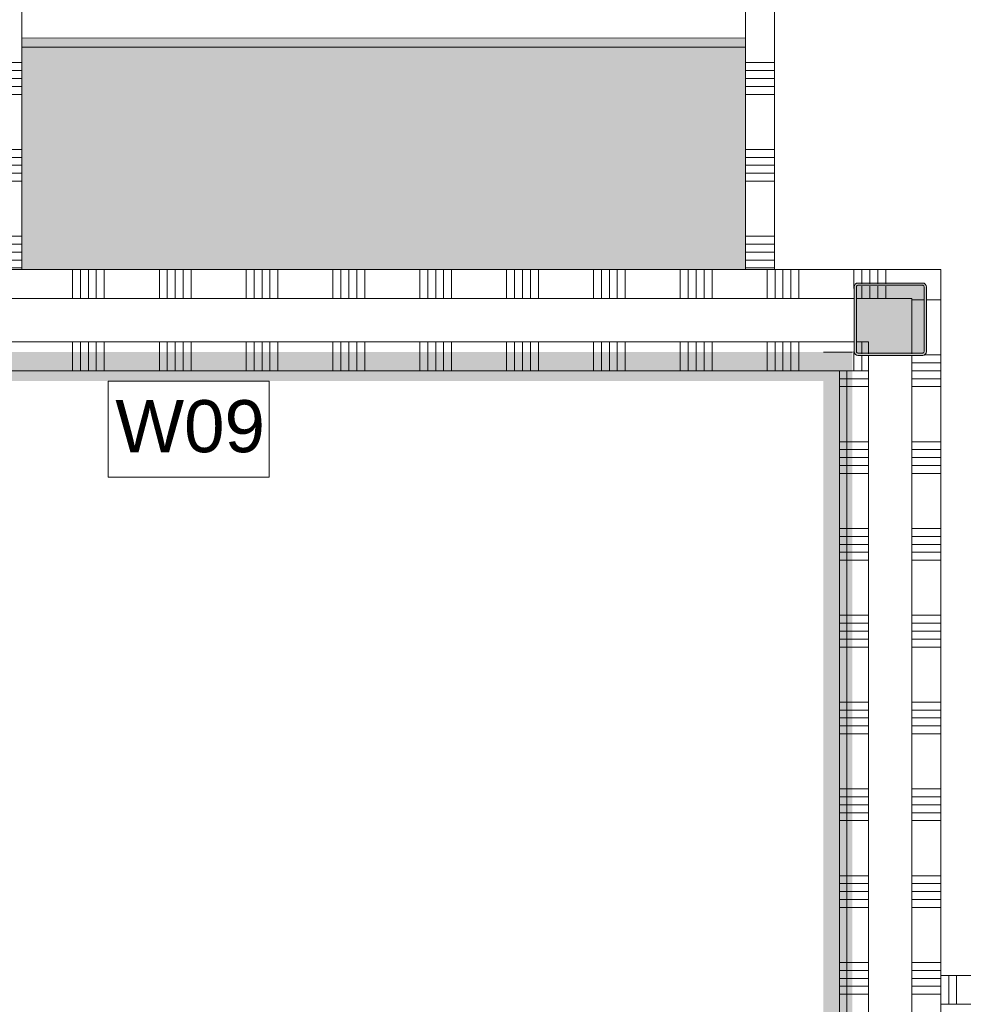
# Model space of a CAD drawing. Header units: millimetres. Extents: x -850 to 154668, y -80411 to 71019.
# Tile 155 of 236: x 39418 to 42678, y 36455 to 39858. Entities that reach past the tile are written whole.
import ezdxf

# ---------------------------------------------------------------- set-up
doc = ezdxf.new("R2010")
doc.units = ezdxf.units.MM
doc.header["$MEASUREMENT"] = 0
for name, color, linetype in [('Info Wandafwerking aanduiding', 7, 'Continuous'), ('New_22 NC Binnenwanden', 7, 'Continuous'), ('New_22 NC Binnenwanden Doorsnede-arcering', 7, 'Continuous'), ('New_22 NC Binnenwanden Laagscheidingslijnen', 7, 'Continuous'), ('New_23 Vloeren', 7, 'Continuous'), ('New_72 Vaste Inrichting', 7, 'Continuous'), ('New_72 Vaste Inrichting Afdek-arcering', 7, 'Continuous'), ('New_Info Wandafwerking aanduiding', 7, 'Continuous'), ('New_Info Wandafwerking aanduiding Doorsnede-arcering', 7, 'Continuous'), ('New_Z Ruimtefuncties Zone omranding', 7, 'Continuous'), ('S-COLS-____-OTLN.RVT S', 7, 'Continuous'), ('S-COLS-____-OTLN.RVT S 2D arcering', 7, 'Continuous')]:
    doc.layers.add(name, color=color, linetype=linetype)
doc.styles.add('GENERATED_STYLE_1', font='arial.ttf')

# ---------------------------------------------------------------- blocks, each defined once
blk = doc.blocks.new('Slab_1_1', base_point=(0, 17060))
at = {"layer": 'New_23 Vloeren', "color": 7, "linetype": 'Continuous', "lineweight": 0, "flags": 128}
blk.add_lwpolyline([(0, 17060), (25600, 17060), (25600, 17539.8), (30060, 17539.8), (30060, 0), (44257.3, 0), (99110, 0), (99110, 26125), (78570.2, 26125), (78570.2, 30220), (61804.1, 30220), (61804.1, 33195.8), (50070.2, 33195.8), (50070.2, 36555.1), (42600, 36555.1), (42600, 38994.9), (31200.9, 38994.9), (31200.9, 49880), (25600, 49880), (25600, 70460), (0, 70460)], close=True, dxfattribs=at)
blk = doc.blocks.new('Slab_3_1', base_point=(31200.9, 49880))
at = {"layer": 'New_23 Vloeren', "color": 7, "linetype": 'Continuous', "lineweight": 0, "flags": 128}
blk.add_lwpolyline([(31200.9, 49880), (31200.9, 38994.9), (42600, 38994.9), (42600, 36555.1), (50070.2, 36555.1), (50070.2, 33195.8), (61804.1, 33195.8), (61804.1, 53915), (31400.3, 53915), (31400.3, 49880)], close=True, dxfattribs=at)
blk = doc.blocks.new('Wall_44_1', base_point=(39426.4, 39794.9))
at = {"layer": 'New_22 NC Binnenwanden', "color": 8, "linetype": 'Continuous', "lineweight": 0, "true_color": 0x778488, "flags": 128}
for points in [[(41925.3, 39794.7), (39426.4, 39794.9)], [(39426.4, 39762.9), (41925.3, 39762.7)]]:
    blk.add_lwpolyline(points, dxfattribs=at)
blk = doc.blocks.new('*X702')
at = {"layer": 'New_22 NC Binnenwanden Doorsnede-arcering', "color": 254, "linetype": 'Continuous', "lineweight": 0, "true_color": 0xe9ebeb}
for p, q in [((42350, 38644.6), (42250, 38644.6)), ((42350, 38617.2), (42250, 38617.2)), ((42350, 38589.8), (42250, 38589.8)), ((42350, 38399.5), (42250, 38399.5)), ((42350, 38372.1), (42250, 38372.1)), ((42350, 38344.6), (42250, 38344.6)), ((42350, 38317.2), (42250, 38317.2)), ((42350, 38289.8), (42250, 38289.8)), ((42350, 38099.5), (42250, 38099.5)), ((42350, 38072.1), (42250, 38072.1)), ((42350, 38044.6), (42250, 38044.6)), ((42350, 38017.2), (42250, 38017.2)), ((42350, 37989.8), (42250, 37989.8)), ((42350, 37799.5), (42250, 37799.5)), ((42350, 37772.1), (42250, 37772.1)), ((42350, 37744.6), (42250, 37744.6)), ((42350, 37717.2), (42250, 37717.2)), ((42350, 37689.8), (42250, 37689.8)), ((42350, 37499.5), (42250, 37499.5)), ((42350, 37472.1), (42250, 37472.1)), ((42350, 37444.6), (42250, 37444.6)), ((42350, 37417.2), (42250, 37417.2)), ((42350, 37389.8), (42250, 37389.8)), ((42350, 37199.5), (42250, 37199.5)), ((42350, 37172.1), (42250, 37172.1)), ((42350, 37144.6), (42250, 37144.6)), ((42350, 37117.2), (42250, 37117.2)), ((42350, 37089.8), (42250, 37089.8)), ((42350, 36899.5), (42250, 36899.5)), ((42350, 36872.1), (42250, 36872.1)), ((42350, 36844.6), (42250, 36844.6)), ((42350, 36817.2), (42250, 36817.2)), ((42350, 36789.8), (42250, 36789.8)), ((42350, 36599.5), (42250, 36599.5)), ((42350, 36572.1), (42250, 36572.1)), ((42350, 36544.6), (42250, 36544.6)), ((42350, 36517.2), (42250, 36517.2)), ((42350, 36489.8), (42250, 36489.8))]:
    blk.add_line(p, q, dxfattribs=at)
blk = doc.blocks.new('*X706')
at = {"layer": 'New_22 NC Binnenwanden Doorsnede-arcering', "color": 254, "linetype": 'Continuous', "lineweight": 0, "true_color": 0xe9ebeb}
for p, q in [((42600, 38889.8), (42550, 38889.8)), ((42600, 38699.5), (42544.8, 38699.5)), ((42600, 38672.1), (42500, 38672.1)), ((42600, 38644.6), (42500, 38644.6)), ((42600, 38617.2), (42500, 38617.2)), ((42600, 38589.8), (42500, 38589.8)), ((42600, 38399.5), (42500, 38399.5)), ((42600, 38372.1), (42500, 38372.1)), ((42600, 38344.6), (42500, 38344.6)), ((42600, 38317.2), (42500, 38317.2)), ((42600, 38289.8), (42500, 38289.8)), ((42600, 38099.5), (42500, 38099.5)), ((42600, 38072.1), (42500, 38072.1)), ((42600, 38044.6), (42500, 38044.6)), ((42600, 38017.2), (42500, 38017.2)), ((42600, 37989.8), (42500, 37989.8)), ((42600, 37799.5), (42500, 37799.5)), ((42600, 37772.1), (42500, 37772.1)), ((42600, 37744.6), (42500, 37744.6)), ((42600, 37717.2), (42500, 37717.2)), ((42600, 37689.8), (42500, 37689.8)), ((42600, 37499.5), (42500, 37499.5)), ((42600, 37472.1), (42500, 37472.1)), ((42600, 37444.6), (42500, 37444.6)), ((42600, 37417.2), (42500, 37417.2)), ((42600, 37389.8), (42500, 37389.8)), ((42600, 37199.5), (42500, 37199.5)), ((42600, 37172.1), (42500, 37172.1)), ((42600, 37144.6), (42500, 37144.6)), ((42600, 37117.2), (42500, 37117.2)), ((42600, 37089.8), (42500, 37089.8)), ((42600, 36899.5), (42500, 36899.5)), ((42600, 36872.1), (42500, 36872.1)), ((42600, 36844.6), (42500, 36844.6)), ((42600, 36817.2), (42500, 36817.2)), ((42600, 36789.8), (42500, 36789.8)), ((42600, 36599.5), (42500, 36599.5)), ((42600, 36572.1), (42500, 36572.1)), ((42600, 36544.6), (42500, 36544.6)), ((42600, 36517.2), (42500, 36517.2)), ((42600, 36489.8), (42500, 36489.8))]:
    blk.add_line(p, q, dxfattribs=at)
blk = doc.blocks.new('*X707')
at = {"layer": 'New_22 NC Binnenwanden Doorsnede-arcering', "color": 254, "linetype": 'Continuous', "lineweight": 0, "true_color": 0xe9ebeb}
blk.add_line((42542, 38889.8), (42500, 38889.8), dxfattribs=at)
blk = doc.blocks.new('Wall_161_1', base_point=(42425, 38819.9))
at = {"layer": 'New_22 NC Binnenwanden', "color": 8, "linetype": 'Continuous', "lineweight": 0, "true_color": 0x778488, "flags": 128}
for points in [[(42600, 34989.4), (42600, 38894.9)], [(42250, 38644.9), (42250, 34989.4)]]:
    blk.add_lwpolyline(points, dxfattribs=at)
at = {"layer": 'New_22 NC Binnenwanden Laagscheidingslijnen', "color": 8, "linetype": 'Continuous', "lineweight": 0, "true_color": 0x778488}
for p, q in [((42500, 38744.9), (42500, 38894.9)), ((42350, 38703), (42350, 38744.9)), ((42500, 38703), (42500, 38744.9)), ((42350, 38644.9), (42350, 38695)), ((42500, 34989.4), (42500, 38695)), ((42350, 38644.9), (42350, 34989.4))]:
    blk.add_line(p, q, dxfattribs=at)
at = {"layer": 'New_22 NC Binnenwanden', "color": 8, "lineweight": 0, "true_color": 0x778488}
for name in ['*X706', '*X707', '*X702']:
    blk.add_blockref(name, (0, 0), dxfattribs=at)
blk = doc.blocks.new('Slab_11_1', base_point=(39425.4, 38994.9))
at = {"layer": 'New_72 Vaste Inrichting Afdek-arcering', "linetype": 'Continuous', "lineweight": 0, "true_color": 0xffffff}
blk.add_hatch(color=7, dxfattribs=at).paths.add_polyline_path([(39425.4, 38994.9), (41925.3, 38994.7), (41925.3, 39794.7), (39425.4, 39794.9)])
at = {"layer": 'New_72 Vaste Inrichting', "color": 146, "linetype": 'Continuous', "lineweight": 0, "true_color": 0x1c6b76, "flags": 128}
blk.add_lwpolyline([(39425.4, 38994.9), (41925.3, 38994.7), (41925.3, 39794.7), (39425.4, 39794.9)], close=True, dxfattribs=at)
blk = doc.blocks.new('*X1380')
at = {"layer": 'New_22 NC Binnenwanden Doorsnede-arcering', "color": 254, "linetype": 'Continuous', "lineweight": 0, "true_color": 0xe9ebeb}
for p, q in [((39600, 38744.9), (39600, 38644.9)), ((39627.4, 38744.9), (39627.4, 38644.9)), ((39654.9, 38744.9), (39654.9, 38644.9)), ((39682.3, 38744.9), (39682.3, 38644.9)), ((39709.7, 38744.9), (39709.7, 38644.9)), ((39900, 38744.9), (39900, 38644.9)), ((39927.4, 38744.9), (39927.4, 38644.9)), ((39954.9, 38744.9), (39954.9, 38644.9)), ((39982.3, 38744.9), (39982.3, 38644.9)), ((40009.7, 38744.9), (40009.7, 38644.9)), ((40200, 38744.9), (40200, 38644.9)), ((40227.4, 38744.9), (40227.4, 38644.9)), ((40254.9, 38744.9), (40254.9, 38644.9)), ((40282.3, 38744.9), (40282.3, 38644.9)), ((40309.7, 38744.9), (40309.7, 38644.9)), ((40500, 38744.9), (40500, 38644.9)), ((40527.4, 38744.9), (40527.4, 38644.9)), ((40554.9, 38744.9), (40554.9, 38644.9)), ((40582.3, 38744.9), (40582.3, 38644.9)), ((40609.7, 38744.9), (40609.7, 38644.9)), ((40800, 38744.9), (40800, 38644.9)), ((40827.4, 38744.9), (40827.4, 38644.9)), ((40854.9, 38744.9), (40854.9, 38644.9)), ((40882.3, 38744.9), (40882.3, 38644.9)), ((40909.7, 38744.9), (40909.7, 38644.9)), ((41100, 38744.9), (41100, 38644.9)), ((41127.4, 38744.9), (41127.4, 38644.9)), ((41154.9, 38744.9), (41154.9, 38644.9)), ((41182.3, 38744.9), (41182.3, 38644.9)), ((41209.7, 38744.9), (41209.7, 38644.9)), ((41400, 38744.9), (41400, 38644.9)), ((41427.4, 38744.9), (41427.4, 38644.9)), ((41454.9, 38744.9), (41454.9, 38644.9)), ((41482.3, 38744.9), (41482.3, 38644.9)), ((41509.7, 38744.9), (41509.7, 38644.9)), ((41700, 38744.9), (41700, 38644.9)), ((41727.4, 38744.9), (41727.4, 38644.9)), ((41754.9, 38744.9), (41754.9, 38644.9)), ((41782.3, 38744.9), (41782.3, 38644.9)), ((41809.7, 38744.9), (41809.7, 38644.9)), ((42000, 38744.9), (42000, 38644.9)), ((42027.4, 38744.9), (42027.4, 38644.9)), ((42054.9, 38744.9), (42054.9, 38644.9)), ((42082.3, 38744.9), (42082.3, 38644.9)), ((42109.7, 38744.9), (42109.7, 38644.9))]:
    blk.add_line(p, q, dxfattribs=at)
blk = doc.blocks.new('*X1384')
at = {"layer": 'New_22 NC Binnenwanden Doorsnede-arcering', "color": 254, "linetype": 'Continuous', "lineweight": 0, "true_color": 0xe9ebeb}
blk.add_line((42300, 38711), (42300, 38694.9), dxfattribs=at)
blk = doc.blocks.new('*X1385')
at = {"layer": 'New_22 NC Binnenwanden Doorsnede-arcering', "color": 254, "linetype": 'Continuous', "lineweight": 0, "true_color": 0xe9ebeb}
blk.add_line((42327.4, 38744.9), (42327.4, 38722.4), dxfattribs=at)
blk = doc.blocks.new('*X1386')
at = {"layer": 'New_22 NC Binnenwanden Doorsnede-arcering', "color": 254, "linetype": 'Continuous', "lineweight": 0, "true_color": 0xe9ebeb}
for p, q in [((39600, 38994.9), (39600, 38894.9)), ((39627.4, 38994.9), (39627.4, 38894.9)), ((39654.9, 38994.9), (39654.9, 38894.9)), ((39682.3, 38994.9), (39682.3, 38894.9)), ((39709.7, 38994.9), (39709.7, 38894.9)), ((39900, 38994.9), (39900, 38894.9)), ((39927.4, 38994.9), (39927.4, 38894.9)), ((39954.9, 38994.9), (39954.9, 38894.9)), ((39982.3, 38994.9), (39982.3, 38894.9)), ((40009.7, 38994.9), (40009.7, 38894.9)), ((40200, 38994.9), (40200, 38894.9)), ((40227.4, 38994.9), (40227.4, 38894.9)), ((40254.9, 38994.9), (40254.9, 38894.9)), ((40282.3, 38994.9), (40282.3, 38894.9)), ((40309.7, 38994.9), (40309.7, 38894.9)), ((40500, 38994.9), (40500, 38894.9)), ((40527.4, 38994.9), (40527.4, 38894.9)), ((40554.9, 38994.9), (40554.9, 38894.9)), ((40582.3, 38994.9), (40582.3, 38894.9)), ((40609.7, 38994.9), (40609.7, 38894.9)), ((40800, 38994.9), (40800, 38894.9)), ((40827.4, 38994.9), (40827.4, 38894.9)), ((40854.9, 38994.9), (40854.9, 38894.9)), ((40882.3, 38994.9), (40882.3, 38894.9)), ((40909.7, 38994.9), (40909.7, 38894.9)), ((41100, 38994.9), (41100, 38894.9)), ((41127.4, 38994.9), (41127.4, 38894.9)), ((41154.9, 38994.9), (41154.9, 38894.9)), ((41182.3, 38994.9), (41182.3, 38894.9)), ((41209.7, 38994.9), (41209.7, 38894.9)), ((41400, 38994.9), (41400, 38894.9)), ((41427.4, 38994.9), (41427.4, 38894.9)), ((41454.9, 38994.9), (41454.9, 38894.9)), ((41482.3, 38994.9), (41482.3, 38894.9)), ((41509.7, 38994.9), (41509.7, 38894.9)), ((41700, 38994.9), (41700, 38894.9)), ((41727.4, 38994.9), (41727.4, 38894.9)), ((41754.9, 38994.9), (41754.9, 38894.9)), ((41782.3, 38994.9), (41782.3, 38894.9)), ((41809.7, 38994.9), (41809.7, 38894.9)), ((42000, 38994.9), (42000, 38894.9)), ((42027.4, 38994.9), (42027.4, 38894.9)), ((42054.9, 38994.9), (42054.9, 38894.9)), ((42082.3, 38994.9), (42082.3, 38894.9)), ((42109.7, 38994.9), (42109.7, 38894.9)), ((42300, 38994.9), (42300, 38929)), ((42327.4, 38994.9), (42327.4, 38945)), ((42354.9, 38994.9), (42354.9, 38945)), ((42382.3, 38994.9), (42382.3, 38945)), ((42409.7, 38994.9), (42409.7, 38945))]:
    blk.add_line(p, q, dxfattribs=at)
blk = doc.blocks.new('*X1388')
at = {"layer": 'New_22 NC Binnenwanden Doorsnede-arcering', "color": 254, "linetype": 'Continuous', "lineweight": 0, "true_color": 0xe9ebeb}
for p, q in [((42327.4, 38937), (42327.4, 38894.9)), ((42354.9, 38937), (42354.9, 38894.9)), ((42382.3, 38937), (42382.3, 38894.9)), ((42409.7, 38937), (42409.7, 38894.9))]:
    blk.add_line(p, q, dxfattribs=at)
blk = doc.blocks.new('*X1393')
at = {"layer": 'New_22 NC Binnenwanden Doorsnede-arcering', "color": 254, "linetype": 'Continuous', "lineweight": 0, "true_color": 0xe9ebeb}
for p, q in [((42300, 38694.9), (42300, 38644.9)), ((42327.4, 38695), (42327.4, 38644.9))]:
    blk.add_line(p, q, dxfattribs=at)
blk = doc.blocks.new('*X1394')
at = {"layer": 'New_22 NC Binnenwanden Doorsnede-arcering', "color": 254, "linetype": 'Continuous', "lineweight": 0, "true_color": 0xe9ebeb}
blk.add_line((42327.4, 38722.4), (42327.4, 38703), dxfattribs=at)
blk = doc.blocks.new('Wall_232_1', base_point=(31100.9, 38819.9))
at = {"layer": 'New_22 NC Binnenwanden', "color": 8, "linetype": 'Continuous', "lineweight": 0, "true_color": 0x778488, "flags": 128}
for points in [[(42600, 38994.9), (31100.9, 38994.9)], [(42600, 38994.9), (42600, 38894.9)], [(31100.9, 38644.9), (42250, 38644.9)]]:
    blk.add_lwpolyline(points, dxfattribs=at)
at = {"layer": 'New_22 NC Binnenwanden Laagscheidingslijnen', "color": 8, "linetype": 'Continuous', "lineweight": 0, "true_color": 0x778488}
for p, q in [((42300, 38894.9), (39050, 38894.9)), ((42350, 38894.9), (42308, 38894.9)), ((42500, 38894.9), (42350, 38894.9)), ((42500, 38744.9), (42500, 38894.9)), ((39050, 38744.9), (42300, 38744.9)), ((42308, 38744.9), (42350, 38744.9)), ((42350, 38703), (42350, 38744.9)), ((42350, 38644.9), (42350, 38695))]:
    blk.add_line(p, q, dxfattribs=at)
at = {"layer": 'New_22 NC Binnenwanden', "color": 8, "lineweight": 0, "true_color": 0x778488}
for name in ['*X1386', '*X1388', '*X1380', '*X1385', '*X1384', '*X1393', '*X1394']:
    blk.add_blockref(name, (0, 0), dxfattribs=at)
blk = doc.blocks.new('Column 66[66]_1', base_point=(0.5, 3))
at = {"layer": 'S-COLS-____-OTLN.RVT S 2D arcering', "linetype": 'Continuous', "lineweight": 0, "true_color": 0x778488}
h = blk.add_hatch(color=8, dxfattribs=at)
h.paths.add_polyline_path([(42300.5, 38711), (42301.5, 38706), (42304.3, 38701.8), (42308.5, 38699), (42313.5, 38698), (42537.5, 38698), (42542.5, 38699), (42546.7, 38701.8), (42549.5, 38706), (42550.5, 38711), (42550.5, 38935), (42549.5, 38939.9), (42546.7, 38944.2), (42542.5, 38947), (42537.5, 38948), (42313.5, 38948), (42308.5, 38947), (42304.3, 38944.2), (42301.5, 38939.9), (42300.5, 38935)])
h.paths.add_polyline_path([(42537.5, 38706), (42313.5, 38706), (42311.6, 38706.3), (42310, 38707.4), (42308.9, 38709), (42308.5, 38711), (42308.5, 38935), (42308.9, 38936.9), (42310, 38938.5), (42311.6, 38939.6), (42313.5, 38940), (42537.5, 38940), (42539.4, 38939.6), (42541.1, 38938.5), (42542.1, 38936.9), (42542.5, 38935), (42542.5, 38711), (42542.1, 38709), (42541.1, 38707.4), (42539.4, 38706.3)], flags=0)
blk.add_hatch(color=8, dxfattribs=at).paths.add_polyline_path([(42537.5, 38940), (42313.5, 38940), (42311.6, 38939.6), (42310, 38938.5), (42308.9, 38936.9), (42308.5, 38935), (42308.5, 38711), (42308.9, 38709), (42310, 38707.4), (42311.6, 38706.3), (42313.5, 38706), (42537.5, 38706), (42539.4, 38706.3), (42541.1, 38707.4), (42542.1, 38709), (42542.5, 38711), (42542.5, 38935), (42542.1, 38936.9), (42541.1, 38938.5), (42539.4, 38939.6)])
at = {"layer": 'S-COLS-____-OTLN.RVT S', "color": 1, "linetype": 'Continuous', "lineweight": 0}
for p, q in [((42301.5, 38939.9), (42300.5, 38935)), ((42300.5, 38935), (42300.5, 38711)), ((42304.3, 38944.2), (42301.5, 38939.9)), ((42308.5, 38947), (42304.3, 38944.2)), ((42313.5, 38948), (42308.5, 38947)), ((42308.5, 38935), (42308.9, 38936.9)), ((42308.5, 38711), (42308.5, 38935)), ((42308.9, 38936.9), (42310, 38938.5)), ((42310, 38938.5), (42311.6, 38939.6)), ((42311.6, 38939.6), (42313.5, 38940)), ((42537.5, 38948), (42313.5, 38948)), ((42313.5, 38940), (42537.5, 38940)), ((42542.5, 38947), (42537.5, 38948)), ((42537.5, 38940), (42539.4, 38939.6)), ((42539.4, 38939.6), (42541.1, 38938.5)), ((42541.1, 38938.5), (42542.1, 38936.9)), ((42542.1, 38936.9), (42542.5, 38935)), ((42546.7, 38944.2), (42542.5, 38947)), ((42542.5, 38935), (42542.5, 38711)), ((42549.5, 38939.9), (42546.7, 38944.2)), ((42550.5, 38935), (42549.5, 38939.9)), ((42550.5, 38711), (42550.5, 38935)), ((42300.5, 38711), (42301.5, 38706)), ((42301.5, 38706), (42304.3, 38701.8)), ((42304.3, 38701.8), (42308.5, 38699)), ((42308.9, 38709), (42308.5, 38711)), ((42308.5, 38699), (42313.5, 38698)), ((42310, 38707.4), (42308.9, 38709)), ((42311.6, 38706.3), (42310, 38707.4)), ((42313.5, 38706), (42311.6, 38706.3)), ((42537.5, 38706), (42313.5, 38706)), ((42313.5, 38698), (42537.5, 38698)), ((42539.4, 38706.3), (42537.5, 38706)), ((42537.5, 38698), (42542.5, 38699)), ((42541.1, 38707.4), (42539.4, 38706.3)), ((42542.1, 38709), (42541.1, 38707.4)), ((42542.5, 38711), (42542.1, 38709)), ((42542.5, 38699), (42546.7, 38701.8)), ((42546.7, 38701.8), (42549.5, 38706)), ((42549.5, 38706), (42550.5, 38711))]:
    blk.add_line(p, q, dxfattribs=at)
blk = doc.blocks.new('*X3053')
at = {"layer": 'New_22 NC Binnenwanden Doorsnede-arcering', "color": 254, "linetype": 'Continuous', "lineweight": 0, "true_color": 0xe9ebeb}
for p, q in [((42600, 36555.1), (42600, 36455.1)), ((42627.4, 36555.1), (42627.4, 36455.1)), ((42654.9, 36555.1), (42654.9, 36455.1))]:
    blk.add_line(p, q, dxfattribs=at)
blk = doc.blocks.new('Wall_643_1', base_point=(42600, 36455.1))
at = {"layer": 'New_22 NC Binnenwanden', "color": 8, "linetype": 'Continuous', "lineweight": 0, "true_color": 0x778488, "flags": 128}
for points in [[(49970.4, 36555.1), (42600, 36555.1)], [(42600, 36455.1), (42600, 36555.1)], [(42600, 36455.1), (45375.4, 36455.1)]]:
    blk.add_lwpolyline(points, dxfattribs=at)
at = {"layer": 'New_22 NC Binnenwanden', "color": 8, "lineweight": 0, "true_color": 0x778488}
blk.add_blockref('*X3053', (0, 0), dxfattribs=at)
blk = doc.blocks.new('*X3110')
at = {"layer": 'New_22 NC Binnenwanden Doorsnede-arcering', "color": 254, "linetype": 'Continuous', "lineweight": 0, "true_color": 0xe9ebeb}
for p, q in [((39325.4, 42082.3), (39425.4, 42082.3)), ((39325.4, 42054.9), (39425.4, 42054.9)), ((39325.4, 42027.4), (39425.4, 42027.4)), ((39325.4, 42000), (39425.4, 42000)), ((39325.4, 41809.7), (39425.4, 41809.7)), ((39325.4, 41782.3), (39425.4, 41782.3)), ((39325.4, 41754.9), (39425.4, 41754.9)), ((39325.4, 41727.4), (39425.4, 41727.4)), ((39325.4, 41700), (39425.4, 41700)), ((39325.4, 41509.7), (39425.4, 41509.7)), ((39325.4, 41482.3), (39425.4, 41482.3)), ((39325.4, 41454.9), (39425.4, 41454.9)), ((39325.4, 41427.4), (39425.4, 41427.4)), ((39325.4, 41400), (39425.4, 41400)), ((39325.4, 41209.7), (39425.4, 41209.7)), ((39325.4, 41182.3), (39425.4, 41182.3)), ((39325.4, 41154.9), (39425.4, 41154.9)), ((39325.4, 41127.4), (39425.4, 41127.4)), ((39325.4, 41100), (39425.4, 41100)), ((39325.4, 40909.7), (39425.4, 40909.7)), ((39325.4, 40882.3), (39425.4, 40882.3)), ((39325.4, 40854.9), (39425.4, 40854.9)), ((39325.4, 40827.4), (39425.4, 40827.4)), ((39325.4, 40800), (39425.4, 40800)), ((39325.4, 40609.7), (39425.4, 40609.7)), ((39325.4, 40582.3), (39425.4, 40582.3)), ((39325.4, 40554.9), (39425.4, 40554.9)), ((39325.4, 40527.4), (39425.4, 40527.4)), ((39325.4, 40500), (39425.4, 40500)), ((39325.4, 40309.7), (39425.4, 40309.7)), ((39325.4, 40282.3), (39425.4, 40282.3)), ((39325.4, 40254.9), (39425.4, 40254.9)), ((39325.4, 40227.4), (39425.4, 40227.4)), ((39325.4, 40200), (39425.4, 40200)), ((39325.4, 40009.7), (39425.4, 40009.7)), ((39325.4, 39982.3), (39425.4, 39982.3)), ((39325.4, 39954.9), (39425.4, 39954.9)), ((39325.4, 39927.4), (39425.4, 39927.4)), ((39325.4, 39900), (39425.4, 39900)), ((39325.4, 39709.7), (39425.4, 39709.7)), ((39325.4, 39682.3), (39425.4, 39682.3)), ((39325.4, 39654.9), (39425.4, 39654.9)), ((39325.4, 39627.4), (39425.4, 39627.4)), ((39325.4, 39600), (39425.4, 39600)), ((39325.4, 39409.7), (39425.4, 39409.7)), ((39325.4, 39382.3), (39425.4, 39382.3)), ((39325.4, 39354.9), (39425.4, 39354.9)), ((39325.4, 39327.4), (39425.4, 39327.4)), ((39325.4, 39300), (39425.4, 39300)), ((39325.4, 39109.7), (39425.4, 39109.7)), ((39325.4, 39082.3), (39425.4, 39082.3)), ((39325.4, 39054.9), (39425.4, 39054.9)), ((39325.4, 39027.4), (39425.4, 39027.4)), ((39325.4, 39000), (39425.4, 39000))]:
    blk.add_line(p, q, dxfattribs=at)
blk = doc.blocks.new('Wall_660_1', base_point=(39425.4, 42194.8))
at = {"layer": 'New_22 NC Binnenwanden', "color": 8, "linetype": 'Continuous', "lineweight": 0, "true_color": 0x778488, "flags": 128}
for points in [[(39325.4, 42094.9), (39325.4, 38994.9)], [(39425.4, 38994.9), (39425.4, 42094.9)], [(39425.4, 38994.9), (39325.4, 38994.9)]]:
    blk.add_lwpolyline(points, dxfattribs=at)
at = {"layer": 'New_22 NC Binnenwanden', "color": 8, "lineweight": 0, "true_color": 0x778488}
blk.add_blockref('*X3110', (0, 0), dxfattribs=at)
blk = doc.blocks.new('*X3142')
at = {"layer": 'New_22 NC Binnenwanden Doorsnede-arcering', "color": 254, "linetype": 'Continuous', "lineweight": 0, "true_color": 0xe9ebeb}
for p, q in [((41925.3, 42082.3), (42025.3, 42082.3)), ((41925.3, 42054.9), (42025.3, 42054.9)), ((41925.3, 42027.4), (42025.3, 42027.4)), ((41925.3, 42000), (42025.3, 42000)), ((41925.3, 41809.7), (42025.3, 41809.7)), ((41925.3, 41782.3), (42025.3, 41782.3)), ((41925.3, 41754.9), (42025.3, 41754.9)), ((41925.3, 41727.4), (42025.3, 41727.4)), ((41925.3, 41700), (42025.3, 41700)), ((41925.3, 41509.7), (42025.3, 41509.7)), ((41925.3, 41482.3), (42025.3, 41482.3)), ((41925.3, 41454.9), (42025.3, 41454.9)), ((41925.3, 41427.4), (42025.3, 41427.4)), ((41925.3, 41400), (42025.3, 41400)), ((41925.3, 41209.7), (42025.3, 41209.7)), ((41925.3, 41182.3), (42025.3, 41182.3)), ((41925.3, 41154.9), (42025.3, 41154.9)), ((41925.3, 41127.4), (42025.3, 41127.4)), ((41925.3, 41100), (42025.3, 41100)), ((41925.3, 40909.7), (42025.3, 40909.7)), ((41925.3, 40882.3), (42025.3, 40882.3)), ((41925.3, 40854.9), (42025.3, 40854.9)), ((41925.3, 40827.4), (42025.3, 40827.4)), ((41925.3, 40800), (42025.3, 40800)), ((41925.3, 40609.7), (42025.3, 40609.7)), ((41925.3, 40582.3), (42025.3, 40582.3)), ((41925.3, 40554.9), (42025.3, 40554.9)), ((41925.3, 40527.4), (42025.3, 40527.4)), ((41925.3, 40500), (42025.3, 40500)), ((41925.3, 40309.7), (42025.3, 40309.7)), ((41925.3, 40282.3), (42025.3, 40282.3)), ((41925.3, 40254.9), (42025.3, 40254.9)), ((41925.3, 40227.4), (42025.3, 40227.4)), ((41925.3, 40200), (42025.3, 40200)), ((41925.3, 40009.7), (42025.3, 40009.7)), ((41925.3, 39982.3), (42025.3, 39982.3)), ((41925.3, 39954.9), (42025.3, 39954.9)), ((41925.3, 39927.4), (42025.3, 39927.4)), ((41925.3, 39900), (42025.3, 39900)), ((41925.3, 39709.7), (42025.3, 39709.7)), ((41925.3, 39682.3), (42025.3, 39682.3)), ((41925.3, 39654.9), (42025.3, 39654.9)), ((41925.3, 39627.4), (42025.3, 39627.4)), ((41925.3, 39600), (42025.3, 39600)), ((41925.3, 39409.7), (42025.3, 39409.7)), ((41925.3, 39382.3), (42025.3, 39382.3)), ((41925.3, 39354.9), (42025.3, 39354.9)), ((41925.3, 39327.4), (42025.3, 39327.4)), ((41925.3, 39300), (42025.3, 39300)), ((41925.3, 39109.7), (42025.3, 39109.7)), ((41925.3, 39082.3), (42025.3, 39082.3)), ((41925.3, 39054.9), (42025.3, 39054.9)), ((41925.3, 39027.4), (42025.3, 39027.4)), ((41925.3, 39000), (42025.3, 39000))]:
    blk.add_line(p, q, dxfattribs=at)
blk = doc.blocks.new('Wall_666_1', base_point=(42025.3, 42194.9))
at = {"layer": 'New_22 NC Binnenwanden', "color": 8, "linetype": 'Continuous', "lineweight": 0, "true_color": 0x778488, "flags": 128}
for points in [[(41925.3, 42094.9), (41925.3, 38994.9)], [(42025.3, 38994.9), (42025.3, 42094.9)], [(42025.3, 38994.9), (41925.3, 38994.9)]]:
    blk.add_lwpolyline(points, dxfattribs=at)
at = {"layer": 'New_22 NC Binnenwanden', "color": 8, "lineweight": 0, "true_color": 0x778488}
blk.add_blockref('*X3142', (0, 0), dxfattribs=at)
blk = doc.blocks.new('Wall_748_1', base_point=(42194.5, 30143.7))
at = {"layer": 'New_Info Wandafwerking aanduiding Doorsnede-arcering', "linetype": 'Continuous', "lineweight": 0, "true_color": 0x0ba833}
for points in [[(42194.5, 38609.3), (42294.5, 38609.3), (42294.5, 38709.3)], [(42194.5, 38709.3), (42194.5, 38609.3), (42294.5, 38709.3)], [(42294.5, 30143.7), (42294.5, 38609.3), (42194.5, 38609.3), (42194.5, 30143.7)]]:
    blk.add_hatch(color=104, dxfattribs=at).paths.add_polyline_path(points)
at = {"layer": 'New_Info Wandafwerking aanduiding', "color": 9, "linetype": 'Continuous', "lineweight": 0, "flags": 128}
blk.add_lwpolyline([(42294.5, 38709.3), (42194.5, 38709.3)], dxfattribs=at)
blk = doc.blocks.new('Wall_749_1', base_point=(42194.5, 38609.3))
at = {"layer": 'New_Info Wandafwerking aanduiding Doorsnede-arcering', "linetype": 'Continuous', "lineweight": 0, "true_color": 0x0ba833}
for points in [[(38820.5, 38709.3), (38920.5, 38609.3), (38920.5, 38709.3)], [(38820.5, 38609.3), (38920.5, 38609.3), (38820.5, 38709.3)], [(42194.5, 38709.3), (38920.5, 38709.3), (38920.5, 38609.3), (42194.5, 38609.3)]]:
    blk.add_hatch(color=104, dxfattribs=at).paths.add_polyline_path(points)
at = {"layer": 'New_Info Wandafwerking aanduiding', "color": 9, "linetype": 'Continuous', "lineweight": 0, "flags": 128}
blk.add_lwpolyline([(38820.5, 38709.3), (38820.5, 38609.3)], dxfattribs=at)

msp = doc.modelspace()

# ---------------------------------------------------------------- linework, layer by layer
at = {"layer": 'Info Wandafwerking aanduiding', "color": 9, "linetype": 'Continuous', "lineweight": 0, "flags": 128}
msp.add_lwpolyline([(39723.1, 38609.3), (40280, 38609.3), (40280, 38276.4), (39723.1, 38276.4)], close=True, dxfattribs=at)
at = {"layer": 'New_Z Ruimtefuncties Zone omranding', "color": 93, "linetype": 'Continuous', "lineweight": 0, "true_color": 0x55d03c, "flags": 128}
msp.add_lwpolyline([(41925.3, 42094.4), (39425.3, 42094.3), (39425.4, 38994.9), (41925.3, 38994.7)], close=True, dxfattribs=at)
msp.add_lwpolyline([(42025.3, 38995), (42600, 38995), (42600, 36555.1), (43875.3, 36555.1), (43875.3, 41195), (43875.3, 41295, 0.414213), (43075.3, 42095), (42025.3, 42095)], format="xyb", close=True, dxfattribs=at)
at = {"layer": 'New_Z Ruimtefuncties Zone omranding', "color": 40, "linetype": 'Continuous', "lineweight": 0, "true_color": 0xffce00, "flags": 128}
msp.add_lwpolyline([(31450.3, 30305), (37500.3, 30305), (37500.3, 30077.1), (42274.9, 30077), (42275.4, 38644.6), (31450.3, 38645.2)], close=True, dxfattribs=at)

# ---------------------------------------------------------------- block references
at = {"layer": 'New_22 NC Binnenwanden', "color": 8, "lineweight": 0, "true_color": 0x778488}
for name, p in [('Wall_660_1', (39425.4, 42194.8)), ('Wall_666_1', (42025.3, 42194.9)), ('Wall_44_1', (39426.4, 39794.9)), ('Wall_232_1', (31100.9, 38819.9)), ('Wall_161_1', (42425, 38819.9)), ('Wall_643_1', (42600, 36455.1))]:
    msp.add_blockref(name, p, dxfattribs=at)
at = {"layer": 'New_23 Vloeren', "color": 7, "linetype": 'Continuous', "lineweight": 0}
for name, p in [('Slab_1_1', (0, 17060)), ('Slab_3_1', (31200.9, 49880))]:
    msp.add_blockref(name, p, dxfattribs=at)
at = {"layer": 'New_72 Vaste Inrichting', "color": 146, "linetype": 'Continuous', "lineweight": 0, "true_color": 0x1c6b76}
msp.add_blockref('Slab_11_1', (39425.4, 38994.9), dxfattribs=at)
at = {"layer": 'New_Info Wandafwerking aanduiding', "color": 1, "lineweight": 0}
for name, p in [('Wall_749_1', (42194.5, 38609.3)), ('Wall_748_1', (42194.5, 30143.7))]:
    msp.add_blockref(name, p, dxfattribs=at)
at = {"layer": 'S-COLS-____-OTLN.RVT S', "color": 1, "linetype": 'Continuous', "lineweight": 0}
msp.add_blockref('Column 66[66]_1', (0.5, 3), dxfattribs=at)

# ---------------------------------------------------------------- texts
at = {"layer": 'Info Wandafwerking aanduiding', "color": 2, "linetype": 'Continuous', "lineweight": 0, "insert": (39748.1, 38543.1), "char_height": 180, "attachment_point": 1, "style": 'GENERATED_STYLE_1'}
msp.add_mtext('\\A1;{\\pql;\\fArial|b0|i0|c0|p38;W09}', dxfattribs=at)

doc.saveas('drawing.dxf')
